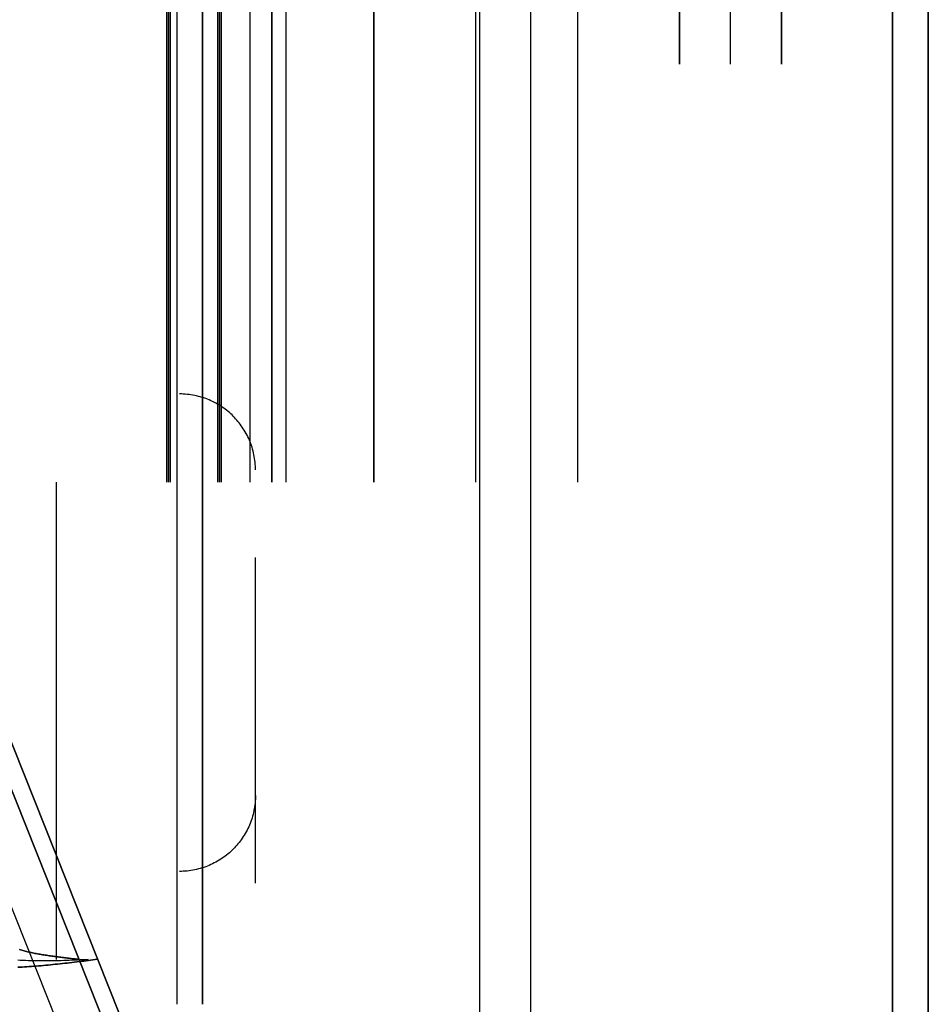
# Model space of a CAD drawing. Header units: millimetres. Extents: x -1030 to 192, y -442 to 180.
# Tile 119 of 256: x -941 to -918, y 16 to 41. Entities that reach past the tile are written whole.
import ezdxf

# ---------------------------------------------------------------- set-up
doc = ezdxf.new("R2010")
doc.units = ezdxf.units.MM
doc.header["$MEASUREMENT"] = 0
doc.layers.add('OVIDIO 120x60x72h', color=7, linetype='Continuous')

msp = doc.modelspace()

# ---------------------------------------------------------------- linework, layer by layer
at = {"layer": 'OVIDIO 120x60x72h', "extrusion": (-0.045678, 0.114881, 0.992329)}
for points in [[(868.351, -381.049), (868.351, -272.133)], [(867.207, -271.481), (867.207, -378.336)], [(867.207, -378.336), (867.207, -271.481)], [(866.75, -271.481), (866.75, -378.336)], [(866.75, -378.336), (866.75, -271.481)]]:
    msp.add_lwpolyline(points, dxfattribs=at)
at = {"layer": 'OVIDIO 120x60x72h', "extrusion": (1, 0, 0)}
for points in [[(15.573, 717.814), (78.822, 717.814)], [(78.822, 717.814), (15.573, 717.814)], [(67.328, 754.169), (-131.005, 754.169)], [(-131.005, 754.169), (67.328, 754.169)], [(16.756, 716.607), (29.322, 716.607)], [(29.322, 719.29), (16.756, 719.29)]]:
    msp.add_lwpolyline(points, dxfattribs=at)
at = {"layer": 'OVIDIO 120x60x72h'}
for points in [[(-937.322, 78.822), (-937.322, 15.573)], [(-936.652, 78.822), (-936.652, 15.573)], [(-936.652, 15.573), (-936.652, 78.822)], [(-929.352, 77.894), (-929.352, -131.005)], [(-928.01, 77.894), (-928.01, -131.005)], [(-918.474, 67.328), (-918.474, -131.005)], [(-918.474, -131.005), (-918.474, 67.328)], [(-917.535, 65.924), (-917.535, -131.005)], [(-917.535, -131.005), (-917.535, 65.924)], [(-917.535, -131.005), (-917.535, 65.924)], [(-917.535, 65.924), (-917.535, -131.005)], [(-937.591, 29.322), (-937.591, 64.323)], [(-937.546, 29.322), (-937.546, 64.323)], [(-937.501, 64.323), (-937.501, 29.322)], [(-937.501, 29.322), (-937.501, 64.323)], [(-936.249, 64.323), (-936.249, 29.322)], [(-936.204, 29.322), (-936.204, 64.323)], [(-936.16, 29.322), (-936.16, 64.323)], [(-936.16, 64.323), (-936.16, 29.322)], [(-935.396, 29.322), (-935.396, 64.323)], [(-934.818, 29.322), (-934.818, 64.323)], [(-934.818, 64.323), (-934.818, 29.322)], [(-934.447, 29.322), (-934.447, 64.323)], [(-932.135, 64.323), (-932.135, 29.322)], [(-932.135, 29.322), (-932.135, 64.323)], [(-924.085, 53.323), (-924.085, 40.322)], [(-924.085, 40.322), (-924.085, 53.323)], [(-922.743, 40.322), (-922.743, 53.323)], [(-921.402, 40.322), (-921.402, 53.323)], [(-921.402, 53.323), (-921.402, 40.322)], [(-929.451, 29.322), (-929.451, 43.533)], [(-926.768, 29.322), (-926.768, 43.533)], [(-940.498, 29.322), (-940.498, 16.756)]]:
    msp.add_lwpolyline(points, dxfattribs=at)
at = {"layer": 'OVIDIO 120x60x72h', "extrusion": (1, -2.56846e-05, -8.30777e-08)}
for points in [[(62.302, 716.388), (31.302, 716.288)], [(31.302, 716.288), (62.302, 716.388)], [(31.305, 715.579), (62.304, 715.679)], [(31.307, 714.87), (62.307, 714.97)], [(62.307, 714.97), (31.307, 714.87)], [(18.732, 716.49), (27.301, 716.517)], [(27.301, 716.517), (18.732, 716.49)], [(27.296, 718.104), (18.726, 718.076)], [(18.726, 718.076), (27.296, 718.104)]]:
    msp.add_lwpolyline(points, dxfattribs=at)
at = {"layer": 'OVIDIO 120x60x72h', "extrusion": (0.894427, 0, -0.447214)}
for points in [[(40.322, 248.049), (40.078, 248.047), (39.832, 248.038), (39.584, 248.025), (39.334, 248.005), (39.082, 247.979), (38.83, 247.948), (38.576, 247.91), (38.321, 247.866), (38.065, 247.815), (37.809, 247.758), (37.552, 247.695), (37.296, 247.625), (37.039, 247.548), (36.783, 247.464), (36.528, 247.374), (36.273, 247.277), (36.02, 247.173), (35.768, 247.062), (35.518, 246.945), (35.27, 246.821), (35.024, 246.689), (34.781, 246.552), (34.54, 246.407), (34.303, 246.256), (34.069, 246.099), (33.838, 245.935), (33.612, 245.765), (33.389, 245.589), (33.171, 245.407), (32.957, 245.22), (32.748, 245.026), (32.544, 244.828), (32.345, 244.624), (32.152, 244.415), (31.964, 244.201), (31.782, 243.983), (31.606, 243.76), (31.436, 243.533), (31.273, 243.303), (31.115, 243.069), (30.964, 242.831), (30.82, 242.591), (30.682, 242.347), (30.551, 242.102), (30.427, 241.854), (30.309, 241.603), (30.199, 241.352), (30.095, 241.098), (29.998, 240.844), (29.907, 240.589), (29.824, 240.333), (29.747, 240.076), (29.677, 239.82), (29.613, 239.563), (29.556, 239.307), (29.506, 239.051), (29.462, 238.796), (29.424, 238.542), (29.392, 238.289), (29.367, 238.038), (29.347, 237.788), (29.333, 237.54), (29.325, 237.294), (29.322, 237.049)], [(29.322, 237.049), (29.325, 237.294), (29.333, 237.54), (29.347, 237.788), (29.367, 238.038), (29.392, 238.289), (29.424, 238.542), (29.462, 238.796), (29.506, 239.051), (29.556, 239.307), (29.613, 239.563), (29.677, 239.82), (29.747, 240.076), (29.824, 240.333), (29.907, 240.589), (29.998, 240.844), (30.095, 241.098), (30.199, 241.352), (30.309, 241.603), (30.427, 241.854), (30.551, 242.102), (30.682, 242.347), (30.82, 242.591), (30.964, 242.831), (31.115, 243.069), (31.273, 243.303), (31.436, 243.533), (31.606, 243.76), (31.782, 243.983), (31.964, 244.201), (32.152, 244.415), (32.345, 244.624), (32.544, 244.828), (32.748, 245.026), (32.957, 245.22), (33.171, 245.407), (33.389, 245.589), (33.612, 245.765), (33.838, 245.935), (34.069, 246.099), (34.303, 246.256), (34.54, 246.407), (34.781, 246.552), (35.024, 246.689), (35.27, 246.821), (35.518, 246.945), (35.768, 247.062), (36.02, 247.173), (36.273, 247.277), (36.528, 247.374), (36.783, 247.464), (37.039, 247.548), (37.296, 247.625), (37.552, 247.695), (37.809, 247.758), (38.065, 247.815), (38.321, 247.866), (38.576, 247.91), (38.83, 247.948), (39.082, 247.979), (39.334, 248.005), (39.584, 248.025), (39.832, 248.038), (40.078, 248.047), (40.322, 248.049)], [(40.322, 248.049), (40.058, 248.046), (39.792, 248.037), (39.526, 248.021), (39.259, 247.998), (38.992, 247.969), (38.725, 247.933), (38.458, 247.89), (38.192, 247.841), (37.926, 247.785), (37.661, 247.723), (37.398, 247.654), (37.136, 247.578), (36.875, 247.495), (36.617, 247.406), (36.36, 247.311), (36.107, 247.209), (35.855, 247.102), (35.607, 246.987), (35.362, 246.867), (35.12, 246.741), (34.881, 246.609), (34.647, 246.472), (34.416, 246.329), (34.189, 246.181), (33.967, 246.028), (33.749, 245.87), (33.536, 245.707), (33.328, 245.539), (33.124, 245.367), (32.926, 245.191), (32.732, 245.011), (32.544, 244.828), (32.36, 244.639), (32.181, 244.446), (32.005, 244.248), (31.833, 244.044), (31.665, 243.836), (31.502, 243.622), (31.344, 243.405), (31.191, 243.182), (31.043, 242.956), (30.9, 242.725), (30.762, 242.49), (30.63, 242.252), (30.504, 242.01), (30.384, 241.765), (30.27, 241.516), (30.162, 241.265), (30.061, 241.011), (29.965, 240.755), (29.876, 240.496), (29.794, 240.236), (29.718, 239.974), (29.649, 239.71), (29.586, 239.446), (29.531, 239.18), (29.481, 238.913), (29.439, 238.646), (29.403, 238.379), (29.374, 238.112), (29.351, 237.846), (29.335, 237.579), (29.326, 237.314), (29.322, 237.049)], [(29.322, 237.049), (29.325, 237.294), (29.333, 237.54), (29.347, 237.788), (29.367, 238.038), (29.392, 238.289), (29.424, 238.542), (29.462, 238.796), (29.506, 239.051), (29.556, 239.307), (29.613, 239.563), (29.677, 239.82), (29.747, 240.076), (29.824, 240.333), (29.907, 240.589), (29.998, 240.844), (30.095, 241.098), (30.199, 241.352), (30.309, 241.603), (30.427, 241.854), (30.551, 242.102), (30.682, 242.347), (30.82, 242.591), (30.964, 242.831), (31.115, 243.069), (31.273, 243.303), (31.436, 243.533), (31.606, 243.76), (31.782, 243.983), (31.964, 244.201), (32.152, 244.415), (32.345, 244.624), (32.544, 244.828), (32.748, 245.026), (32.957, 245.22), (33.171, 245.407), (33.389, 245.589), (33.612, 245.765), (33.838, 245.935), (34.069, 246.099), (34.303, 246.256), (34.54, 246.407), (34.781, 246.552), (35.024, 246.689), (35.27, 246.821), (35.518, 246.945), (35.768, 247.062), (36.02, 247.173), (36.273, 247.277), (36.528, 247.374), (36.783, 247.464), (37.039, 247.548), (37.296, 247.625), (37.552, 247.695), (37.809, 247.758), (38.065, 247.815), (38.321, 247.866), (38.576, 247.91), (38.83, 247.948), (39.082, 247.979), (39.334, 248.005), (39.584, 248.025), (39.832, 248.038), (40.078, 248.047), (40.322, 248.049)], [(40.322, 248.049), (40.078, 248.047), (39.832, 248.038), (39.584, 248.025), (39.334, 248.005), (39.082, 247.979), (38.83, 247.948), (38.576, 247.91), (38.321, 247.866), (38.065, 247.815), (37.809, 247.758), (37.552, 247.695), (37.296, 247.625), (37.039, 247.548), (36.783, 247.464), (36.528, 247.374), (36.273, 247.277), (36.02, 247.173), (35.768, 247.062), (35.518, 246.945), (35.27, 246.821), (35.024, 246.689), (34.781, 246.552), (34.54, 246.407), (34.303, 246.256), (34.069, 246.099), (33.838, 245.935), (33.612, 245.765), (33.389, 245.589), (33.171, 245.407), (32.957, 245.22), (32.748, 245.026), (32.544, 244.828), (32.345, 244.624), (32.152, 244.415), (31.964, 244.201), (31.782, 243.983), (31.606, 243.76), (31.436, 243.533), (31.273, 243.303), (31.115, 243.069), (30.964, 242.831), (30.82, 242.591), (30.682, 242.347), (30.551, 242.102), (30.427, 241.854), (30.309, 241.603), (30.199, 241.352), (30.095, 241.098), (29.998, 240.844), (29.907, 240.589), (29.824, 240.333), (29.747, 240.076), (29.677, 239.82), (29.613, 239.563), (29.556, 239.307), (29.506, 239.051), (29.462, 238.796), (29.424, 238.542), (29.392, 238.289), (29.367, 238.038), (29.347, 237.788), (29.333, 237.54), (29.325, 237.294), (29.322, 237.049)]]:
    msp.add_lwpolyline(points, dxfattribs=at)
at = {"layer": 'OVIDIO 120x60x72h', "extrusion": (1.65145e-06, 1, -8.25725e-07)}
for points in [[(924.085, 739.37), (921.402, 738.028)], [(921.402, 738.028), (924.085, 739.37)]]:
    msp.add_lwpolyline(points, dxfattribs=at)
at = {"layer": 'OVIDIO 120x60x72h', "extrusion": (0, 1, 0)}
for points in [[(922.842, 735.147), (925.526, 736.488)], [(939.827, 719.29), (941.168, 716.607)], [(941.168, 716.607), (937.591, 714.818)], [(941.168, 716.607), (939.827, 719.29)], [(940.498, 717.949), (936.83, 716.115)], [(936.249, 717.501), (939.827, 719.29)], [(939.335, 715.69), (937.993, 718.373)], [(937.591, 714.818), (937.501, 714.773)], [(937.501, 714.773), (937.591, 714.818)], [(937.501, 714.773), (936.16, 717.457)], [(932.135, 716.562), (932.175, 716.483), (932.218, 716.404), (932.263, 716.326), (932.31, 716.248), (932.359, 716.17), (932.41, 716.093), (932.464, 716.017), (932.52, 715.941), (932.578, 715.866), (932.638, 715.792), (932.7, 715.719), (932.765, 715.647), (932.832, 715.576), (932.9, 715.506), (932.971, 715.438), (933.044, 715.371), (933.119, 715.305), (933.196, 715.241), (933.275, 715.179), (933.356, 715.119), (933.439, 715.06), (933.523, 715.003), (933.609, 714.949), (933.697, 714.896), (933.786, 714.845), (933.877, 714.797), (933.969, 714.751), (934.062, 714.707), (934.157, 714.666), (934.253, 714.627), (934.35, 714.59), (934.447, 714.556), (934.546, 714.525), (934.645, 714.496), (934.746, 714.47), (934.846, 714.446), (934.947, 714.425), (935.049, 714.406), (935.15, 714.391), (935.252, 714.378), (935.354, 714.367), (935.455, 714.359), (935.557, 714.354), (935.658, 714.351), (935.759, 714.351), (935.86, 714.354), (935.959, 714.359), (936.059, 714.366), (936.157, 714.376), (936.255, 714.388), (936.352, 714.402), (936.448, 714.419), (936.543, 714.438), (936.636, 714.459), (936.729, 714.482), (936.82, 714.508), (936.91, 714.535), (936.999, 714.564), (937.087, 714.594), (937.172, 714.627), (937.257, 714.661), (937.34, 714.697), (937.421, 714.734), (937.501, 714.773)], [(936.16, 717.457), (937.501, 714.773)], [(937.501, 714.773), (937.421, 714.734), (937.34, 714.697), (937.257, 714.661), (937.172, 714.627), (937.087, 714.594), (936.999, 714.564), (936.91, 714.535), (936.82, 714.508), (936.729, 714.482), (936.636, 714.459), (936.543, 714.438), (936.448, 714.419), (936.352, 714.402), (936.255, 714.388), (936.157, 714.376), (936.059, 714.366), (935.959, 714.359), (935.86, 714.354), (935.759, 714.351), (935.658, 714.351), (935.557, 714.354), (935.455, 714.359), (935.354, 714.367), (935.252, 714.378), (935.15, 714.391), (935.049, 714.406), (934.947, 714.425), (934.846, 714.446), (934.746, 714.47), (934.645, 714.496), (934.546, 714.525), (934.447, 714.556), (934.35, 714.59), (934.253, 714.627), (934.157, 714.666), (934.062, 714.707), (933.969, 714.751), (933.877, 714.797), (933.786, 714.845), (933.697, 714.896), (933.609, 714.949), (933.523, 715.003), (933.439, 715.06), (933.356, 715.119), (933.275, 715.179), (933.196, 715.241), (933.119, 715.305), (933.044, 715.371), (932.971, 715.438), (932.9, 715.506), (932.832, 715.576), (932.765, 715.647), (932.7, 715.719), (932.638, 715.792), (932.578, 715.866), (932.52, 715.941), (932.464, 716.017), (932.41, 716.093), (932.359, 716.17), (932.31, 716.248), (932.263, 716.326), (932.218, 716.404), (932.175, 716.483), (932.135, 716.562)], [(936.607, 716.562), (933.508, 715.013)], [(936.16, 717.457), (936.249, 717.501)], [(936.249, 717.501), (936.16, 717.457)], [(934.818, 717.904), (934.828, 717.884), (934.839, 717.864), (934.85, 717.845), (934.862, 717.825), (934.874, 717.806), (934.887, 717.787), (934.9, 717.767), (934.914, 717.749), (934.929, 717.73), (934.944, 717.711), (934.959, 717.693), (934.976, 717.675), (934.992, 717.657), (935.009, 717.64), (935.027, 717.623), (935.045, 717.606), (935.064, 717.59), (935.083, 717.574), (935.103, 717.558), (935.123, 717.543), (935.144, 717.528), (935.165, 717.514), (935.187, 717.5), (935.208, 717.487), (935.231, 717.475), (935.253, 717.463), (935.276, 717.451), (935.3, 717.44), (935.324, 717.43), (935.347, 717.42), (935.372, 717.411), (935.396, 717.402), (935.421, 717.394), (935.446, 717.387), (935.471, 717.381), (935.496, 717.375), (935.521, 717.369), (935.546, 717.365), (935.572, 717.361), (935.597, 717.358), (935.623, 717.355), (935.648, 717.353), (935.673, 717.352), (935.699, 717.351), (935.724, 717.351), (935.749, 717.352), (935.774, 717.353), (935.799, 717.355), (935.824, 717.357), (935.848, 717.36), (935.872, 717.364), (935.896, 717.368), (935.92, 717.373), (935.943, 717.378), (935.967, 717.384), (935.989, 717.39), (936.012, 717.397), (936.034, 717.404), (936.056, 717.412), (936.077, 717.42), (936.099, 717.429), (936.119, 717.438), (936.14, 717.447), (936.16, 717.457)], [(936.16, 717.457), (936.14, 717.447), (936.119, 717.438), (936.099, 717.429), (936.077, 717.42), (936.056, 717.412), (936.034, 717.404), (936.012, 717.397), (935.989, 717.39), (935.967, 717.384), (935.943, 717.378), (935.92, 717.373), (935.896, 717.368), (935.872, 717.364), (935.848, 717.36), (935.824, 717.357), (935.799, 717.355), (935.774, 717.353), (935.749, 717.352), (935.724, 717.351), (935.699, 717.351), (935.673, 717.352), (935.648, 717.353), (935.623, 717.355), (935.597, 717.358), (935.572, 717.361), (935.546, 717.365), (935.521, 717.369), (935.496, 717.375), (935.471, 717.381), (935.446, 717.387), (935.421, 717.394), (935.396, 717.402), (935.372, 717.411), (935.347, 717.42), (935.324, 717.43), (935.3, 717.44), (935.276, 717.451), (935.253, 717.463), (935.231, 717.475), (935.208, 717.487), (935.187, 717.5), (935.165, 717.514), (935.144, 717.528), (935.123, 717.543), (935.103, 717.558), (935.083, 717.574), (935.064, 717.59), (935.045, 717.606), (935.027, 717.623), (935.009, 717.64), (934.992, 717.657), (934.976, 717.675), (934.959, 717.693), (934.944, 717.711), (934.929, 717.73), (934.914, 717.749), (934.9, 717.767), (934.887, 717.787), (934.874, 717.806), (934.862, 717.825), (934.85, 717.845), (934.839, 717.864), (934.828, 717.884), (934.818, 717.904)], [(935.473, 714.358), (933.923, 717.457)], [(932.135, 716.562), (934.818, 717.904)], [(929.004, 729.531), (934.818, 717.904)], [(934.818, 717.904), (932.135, 716.562)], [(934.818, 717.904), (929.004, 729.531)], [(933.476, 717.233), (927.663, 728.861)], [(932.135, 716.562), (926.321, 728.19)], [(926.321, 728.19), (932.135, 716.562)], [(929.228, 722.376), (931.911, 723.718)], [(929.004, 729.531), (926.321, 728.19)], [(926.321, 728.19), (929.004, 729.531)], [(939.827, 719.29), (941.168, 716.607)], [(939.827, 719.29), (941.168, 716.607)]]:
    msp.add_lwpolyline(points, dxfattribs=at)
at = {"layer": 'OVIDIO 120x60x72h', "extrusion": (-0.000995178, 0.999995, 0.002882)}
for points in [[(940.53, 716.192), (940.04, 714.774)], [(940.04, 714.774), (940.53, 716.192)], [(939.977, 716.383), (939.488, 714.965)], [(938.152, 715.426), (938.641, 716.844)], [(938.641, 716.844), (938.152, 715.426)], [(937.448, 715.669), (937.938, 717.087)], [(939.887, 716.414), (939.397, 714.996)], [(939.397, 714.996), (939.887, 716.414)], [(938.077, 715.452), (938.567, 716.87)]]:
    msp.add_lwpolyline(points, dxfattribs=at)
at = {"layer": 'OVIDIO 120x60x72h', "extrusion": (-0.326394, -0.003049, 0.945229)}
for points in [[(-40.111, -654.928), (-40.066, -654.928), (-40.022, -654.927), (-39.977, -654.925), (-39.931, -654.922), (-39.885, -654.918), (-39.839, -654.912), (-39.793, -654.906), (-39.747, -654.898), (-39.7, -654.89), (-39.653, -654.88), (-39.607, -654.869), (-39.56, -654.856), (-39.513, -654.843), (-39.466, -654.828), (-39.42, -654.812), (-39.373, -654.795), (-39.327, -654.777), (-39.281, -654.757), (-39.235, -654.736), (-39.19, -654.714), (-39.145, -654.69), (-39.101, -654.666), (-39.057, -654.64), (-39.013, -654.613), (-38.97, -654.585), (-38.928, -654.555), (-38.887, -654.525), (-38.846, -654.493), (-38.806, -654.461), (-38.767, -654.427), (-38.728, -654.392), (-38.691, -654.356), (-38.654, -654.32), (-38.619, -654.282), (-38.584, -654.243), (-38.551, -654.204), (-38.518, -654.164), (-38.487, -654.123), (-38.457, -654.081), (-38.428, -654.039), (-38.4, -653.996), (-38.373, -653.953), (-38.348, -653.909), (-38.324, -653.864), (-38.301, -653.819), (-38.279, -653.774), (-38.258, -653.729), (-38.239, -653.683), (-38.221, -653.637), (-38.204, -653.59), (-38.188, -653.544), (-38.174, -653.498), (-38.161, -653.451), (-38.149, -653.404), (-38.138, -653.358), (-38.128, -653.312), (-38.12, -653.265), (-38.112, -653.219), (-38.106, -653.173), (-38.101, -653.128), (-38.097, -653.082), (-38.094, -653.037), (-38.092, -652.992), (-38.091, -652.948)], [(-38.091, -652.948), (-38.092, -652.992), (-38.094, -653.037), (-38.097, -653.082), (-38.101, -653.128), (-38.106, -653.173), (-38.112, -653.219), (-38.12, -653.265), (-38.128, -653.312), (-38.138, -653.358), (-38.149, -653.404), (-38.161, -653.451), (-38.174, -653.498), (-38.188, -653.544), (-38.204, -653.59), (-38.221, -653.637), (-38.239, -653.683), (-38.258, -653.729), (-38.279, -653.774), (-38.301, -653.819), (-38.324, -653.864), (-38.348, -653.909), (-38.373, -653.953), (-38.4, -653.996), (-38.428, -654.039), (-38.457, -654.081), (-38.487, -654.123), (-38.518, -654.164), (-38.551, -654.204), (-38.584, -654.243), (-38.619, -654.282), (-38.654, -654.32), (-38.691, -654.356), (-38.728, -654.392), (-38.767, -654.427), (-38.806, -654.461), (-38.846, -654.493), (-38.887, -654.525), (-38.928, -654.555), (-38.97, -654.585), (-39.013, -654.613), (-39.057, -654.64), (-39.101, -654.666), (-39.145, -654.69), (-39.19, -654.714), (-39.235, -654.736), (-39.281, -654.757), (-39.327, -654.777), (-39.373, -654.795), (-39.42, -654.812), (-39.466, -654.828), (-39.513, -654.843), (-39.56, -654.856), (-39.607, -654.869), (-39.653, -654.88), (-39.7, -654.89), (-39.747, -654.898), (-39.793, -654.906), (-39.839, -654.912), (-39.885, -654.918), (-39.931, -654.922), (-39.977, -654.925), (-40.022, -654.927), (-40.066, -654.928), (-40.111, -654.928)], [(-40.111, -654.928), (-40.061, -654.928), (-40.011, -654.927), (-39.96, -654.924), (-39.91, -654.92), (-39.86, -654.915), (-39.81, -654.908), (-39.76, -654.901), (-39.711, -654.892), (-39.661, -654.881), (-39.612, -654.87), (-39.564, -654.857), (-39.515, -654.844), (-39.468, -654.829), (-39.42, -654.812), (-39.373, -654.795), (-39.327, -654.777), (-39.282, -654.757), (-39.237, -654.736), (-39.192, -654.715), (-39.149, -654.692), (-39.106, -654.669), (-39.064, -654.644), (-39.023, -654.619), (-38.982, -654.593), (-38.943, -654.566), (-38.904, -654.538), (-38.866, -654.509), (-38.829, -654.48), (-38.793, -654.45), (-38.758, -654.419), (-38.724, -654.388), (-38.691, -654.356), (-38.659, -654.324), (-38.627, -654.29), (-38.595, -654.256), (-38.565, -654.221), (-38.535, -654.184), (-38.505, -654.147), (-38.477, -654.109), (-38.449, -654.07), (-38.422, -654.03), (-38.396, -653.989), (-38.37, -653.948), (-38.346, -653.905), (-38.322, -653.862), (-38.3, -653.818), (-38.279, -653.774), (-38.258, -653.728), (-38.239, -653.683), (-38.221, -653.636), (-38.203, -653.589), (-38.187, -653.542), (-38.173, -653.494), (-38.159, -653.445), (-38.147, -653.396), (-38.135, -653.347), (-38.126, -653.298), (-38.117, -653.248), (-38.109, -653.198), (-38.103, -653.148), (-38.098, -653.098), (-38.095, -653.048), (-38.092, -652.998), (-38.091, -652.948)], [(-38.091, -652.948), (-38.092, -652.992), (-38.094, -653.037), (-38.097, -653.082), (-38.101, -653.128), (-38.106, -653.173), (-38.112, -653.219), (-38.12, -653.265), (-38.128, -653.312), (-38.138, -653.358), (-38.149, -653.404), (-38.161, -653.451), (-38.174, -653.498), (-38.188, -653.544), (-38.204, -653.59), (-38.221, -653.637), (-38.239, -653.683), (-38.258, -653.729), (-38.279, -653.774), (-38.301, -653.819), (-38.324, -653.864), (-38.348, -653.909), (-38.373, -653.953), (-38.4, -653.996), (-38.428, -654.039), (-38.457, -654.081), (-38.487, -654.123), (-38.518, -654.164), (-38.551, -654.204), (-38.584, -654.243), (-38.619, -654.282), (-38.654, -654.32), (-38.691, -654.356), (-38.728, -654.392), (-38.767, -654.427), (-38.806, -654.461), (-38.846, -654.493), (-38.887, -654.525), (-38.928, -654.555), (-38.97, -654.585), (-39.013, -654.613), (-39.057, -654.64), (-39.101, -654.666), (-39.145, -654.69), (-39.19, -654.714), (-39.235, -654.736), (-39.281, -654.757), (-39.327, -654.777), (-39.373, -654.795), (-39.42, -654.812), (-39.466, -654.828), (-39.513, -654.843), (-39.56, -654.856), (-39.607, -654.869), (-39.653, -654.88), (-39.7, -654.89), (-39.747, -654.898), (-39.793, -654.906), (-39.839, -654.912), (-39.885, -654.918), (-39.931, -654.922), (-39.977, -654.925), (-40.022, -654.927), (-40.066, -654.928), (-40.111, -654.928)], [(-40.111, -654.928), (-40.066, -654.928), (-40.022, -654.927), (-39.977, -654.925), (-39.931, -654.922), (-39.885, -654.918), (-39.839, -654.912), (-39.793, -654.906), (-39.747, -654.898), (-39.7, -654.89), (-39.653, -654.88), (-39.607, -654.869), (-39.56, -654.856), (-39.513, -654.843), (-39.466, -654.828), (-39.42, -654.812), (-39.373, -654.795), (-39.327, -654.777), (-39.281, -654.757), (-39.235, -654.736), (-39.19, -654.714), (-39.145, -654.69), (-39.101, -654.666), (-39.057, -654.64), (-39.013, -654.613), (-38.97, -654.585), (-38.928, -654.555), (-38.887, -654.525), (-38.846, -654.493), (-38.806, -654.461), (-38.767, -654.427), (-38.728, -654.392), (-38.691, -654.356), (-38.654, -654.32), (-38.619, -654.282), (-38.584, -654.243), (-38.551, -654.204), (-38.518, -654.164), (-38.487, -654.123), (-38.457, -654.081), (-38.428, -654.039), (-38.4, -653.996), (-38.373, -653.953), (-38.348, -653.909), (-38.324, -653.864), (-38.301, -653.819), (-38.279, -653.774), (-38.258, -653.729), (-38.239, -653.683), (-38.221, -653.637), (-38.204, -653.59), (-38.188, -653.544), (-38.174, -653.498), (-38.161, -653.451), (-38.149, -653.404), (-38.138, -653.358), (-38.128, -653.312), (-38.12, -653.265), (-38.112, -653.219), (-38.106, -653.173), (-38.101, -653.128), (-38.097, -653.082), (-38.094, -653.037), (-38.092, -652.992), (-38.091, -652.948)], [(-36.061, -649.882), (-36.105, -649.882), (-36.15, -649.883), (-36.195, -649.885), (-36.24, -649.889), (-36.286, -649.893), (-36.332, -649.899), (-36.378, -649.905), (-36.425, -649.913), (-36.471, -649.923), (-36.518, -649.933), (-36.565, -649.945), (-36.612, -649.958), (-36.659, -649.972), (-36.705, -649.988), (-36.752, -650.005), (-36.798, -650.023), (-36.845, -650.043), (-36.89, -650.063), (-36.936, -650.086), (-36.982, -650.109), (-37.026, -650.134), (-37.071, -650.16), (-37.115, -650.187), (-37.158, -650.216), (-37.201, -650.246), (-37.244, -650.277), (-37.285, -650.309), (-37.326, -650.342), (-37.366, -650.377), (-37.405, -650.413), (-37.443, -650.45), (-37.481, -650.487), (-37.517, -650.526), (-37.553, -650.566), (-37.588, -650.607), (-37.621, -650.649), (-37.653, -650.691), (-37.685, -650.734), (-37.715, -650.778), (-37.744, -650.823), (-37.772, -650.869), (-37.799, -650.915), (-37.824, -650.961), (-37.848, -651.008), (-37.872, -651.056), (-37.893, -651.104), (-37.914, -651.152), (-37.933, -651.2), (-37.952, -651.249), (-37.968, -651.298), (-37.984, -651.347), (-37.999, -651.396), (-38.012, -651.446), (-38.024, -651.495), (-38.035, -651.544), (-38.044, -651.593), (-38.053, -651.642), (-38.06, -651.691), (-38.066, -651.739), (-38.072, -651.788), (-38.076, -651.836), (-38.079, -651.883), (-38.081, -651.931), (-38.082, -651.978)], [(-38.082, -651.978), (-38.081, -651.931), (-38.079, -651.883), (-38.076, -651.836), (-38.072, -651.788), (-38.066, -651.739), (-38.06, -651.691), (-38.053, -651.642), (-38.044, -651.593), (-38.035, -651.544), (-38.024, -651.495), (-38.012, -651.446), (-37.999, -651.396), (-37.984, -651.347), (-37.968, -651.298), (-37.952, -651.249), (-37.933, -651.2), (-37.914, -651.152), (-37.893, -651.104), (-37.872, -651.056), (-37.848, -651.008), (-37.824, -650.961), (-37.799, -650.915), (-37.772, -650.869), (-37.744, -650.823), (-37.715, -650.778), (-37.685, -650.734), (-37.653, -650.691), (-37.621, -650.649), (-37.588, -650.607), (-37.553, -650.566), (-37.517, -650.526), (-37.481, -650.487), (-37.443, -650.45), (-37.405, -650.413), (-37.366, -650.377), (-37.326, -650.342), (-37.285, -650.309), (-37.244, -650.277), (-37.201, -650.246), (-37.158, -650.216), (-37.115, -650.187), (-37.071, -650.16), (-37.026, -650.134), (-36.982, -650.109), (-36.936, -650.086), (-36.89, -650.063), (-36.845, -650.043), (-36.798, -650.023), (-36.752, -650.005), (-36.705, -649.988), (-36.659, -649.972), (-36.612, -649.958), (-36.565, -649.945), (-36.518, -649.933), (-36.471, -649.923), (-36.425, -649.913), (-36.378, -649.905), (-36.332, -649.899), (-36.286, -649.893), (-36.24, -649.889), (-36.195, -649.885), (-36.15, -649.883), (-36.105, -649.882), (-36.061, -649.882)], [(-38.076, -651.46), (-38.075, -651.413), (-38.073, -651.365), (-38.07, -651.318), (-38.066, -651.27), (-38.061, -651.221), (-38.055, -651.173), (-38.048, -651.124), (-38.039, -651.075), (-38.03, -651.026), (-38.019, -650.977), (-38.007, -650.928), (-37.993, -650.878), (-37.979, -650.829), (-37.963, -650.78), (-37.946, -650.731), (-37.928, -650.682), (-37.909, -650.634), (-37.888, -650.586), (-37.866, -650.538), (-37.843, -650.49), (-37.819, -650.443), (-37.794, -650.397), (-37.767, -650.351), (-37.739, -650.305), (-37.71, -650.26), (-37.68, -650.216), (-37.648, -650.173), (-37.616, -650.131), (-37.582, -650.089), (-37.548, -650.048), (-37.512, -650.008), (-37.476, -649.97), (-37.438, -649.932), (-37.4, -649.895), (-37.361, -649.859), (-37.321, -649.825), (-37.28, -649.791), (-37.238, -649.759), (-37.196, -649.728), (-37.153, -649.698), (-37.11, -649.669), (-37.066, -649.642), (-37.021, -649.616), (-36.976, -649.591), (-36.931, -649.568), (-36.885, -649.545), (-36.839, -649.525), (-36.793, -649.505), (-36.747, -649.487), (-36.7, -649.47), (-36.653, -649.454), (-36.607, -649.44), (-36.56, -649.427), (-36.513, -649.415), (-36.466, -649.405), (-36.42, -649.396), (-36.373, -649.388), (-36.327, -649.381), (-36.281, -649.375), (-36.235, -649.371), (-36.19, -649.367), (-36.145, -649.365), (-36.1, -649.364), (-36.056, -649.364)], [(-36.056, -649.364), (-36.1, -649.364), (-36.145, -649.365), (-36.19, -649.367), (-36.235, -649.371), (-36.281, -649.375), (-36.327, -649.381), (-36.373, -649.388), (-36.42, -649.396), (-36.466, -649.405), (-36.513, -649.415), (-36.56, -649.427), (-36.607, -649.44), (-36.653, -649.454), (-36.7, -649.47), (-36.747, -649.487), (-36.793, -649.505), (-36.839, -649.525), (-36.885, -649.545), (-36.931, -649.568), (-36.976, -649.591), (-37.021, -649.616), (-37.066, -649.642), (-37.11, -649.669), (-37.153, -649.698), (-37.196, -649.728), (-37.238, -649.759), (-37.28, -649.791), (-37.321, -649.825), (-37.361, -649.859), (-37.4, -649.895), (-37.438, -649.932), (-37.476, -649.97), (-37.512, -650.008), (-37.548, -650.048), (-37.582, -650.089), (-37.616, -650.131), (-37.648, -650.173), (-37.68, -650.216), (-37.71, -650.26), (-37.739, -650.305), (-37.767, -650.351), (-37.794, -650.397), (-37.819, -650.443), (-37.843, -650.49), (-37.866, -650.538), (-37.888, -650.586), (-37.909, -650.634), (-37.928, -650.682), (-37.946, -650.731), (-37.963, -650.78), (-37.979, -650.829), (-37.993, -650.878), (-38.007, -650.928), (-38.019, -650.977), (-38.03, -651.026), (-38.039, -651.075), (-38.048, -651.124), (-38.055, -651.173), (-38.061, -651.221), (-38.066, -651.27), (-38.07, -651.318), (-38.073, -651.365), (-38.075, -651.413), (-38.076, -651.46)], [(-25.512, -652.102), (-25.512, -652.055), (-25.513, -652.008), (-25.515, -651.96), (-25.518, -651.912), (-25.523, -651.864), (-25.528, -651.815), (-25.534, -651.766), (-25.542, -651.717), (-25.55, -651.668), (-25.56, -651.618), (-25.571, -651.569), (-25.584, -651.519), (-25.597, -651.47), (-25.612, -651.42), (-25.628, -651.371), (-25.645, -651.322), (-25.663, -651.273), (-25.683, -651.225), (-25.704, -651.176), (-25.726, -651.128), (-25.749, -651.081), (-25.774, -651.034), (-25.8, -650.987), (-25.827, -650.941), (-25.855, -650.896), (-25.884, -650.851), (-25.915, -650.807), (-25.946, -650.764), (-25.979, -650.722), (-26.013, -650.68), (-26.047, -650.64), (-26.083, -650.6), (-26.12, -650.562), (-26.157, -650.524), (-26.196, -650.488), (-26.235, -650.452), (-26.275, -650.418), (-26.316, -650.385), (-26.358, -650.353), (-26.4, -650.322), (-26.443, -650.293), (-26.486, -650.265), (-26.53, -650.238), (-26.575, -650.212), (-26.62, -650.188), (-26.665, -650.165), (-26.711, -650.143), (-26.756, -650.123), (-26.802, -650.103), (-26.849, -650.086), (-26.895, -650.069), (-26.942, -650.054), (-26.988, -650.04), (-27.035, -650.027), (-27.081, -650.016), (-27.128, -650.006), (-27.174, -649.997), (-27.22, -649.989), (-27.266, -649.982), (-27.311, -649.977), (-27.357, -649.973), (-27.402, -649.97), (-27.447, -649.968), (-27.491, -649.967)], [(-27.491, -649.967), (-27.447, -649.968), (-27.402, -649.97), (-27.357, -649.973), (-27.311, -649.977), (-27.266, -649.982), (-27.22, -649.989), (-27.174, -649.997), (-27.128, -650.006), (-27.081, -650.016), (-27.035, -650.027), (-26.988, -650.04), (-26.942, -650.054), (-26.895, -650.069), (-26.849, -650.086), (-26.802, -650.103), (-26.756, -650.123), (-26.711, -650.143), (-26.665, -650.165), (-26.62, -650.188), (-26.575, -650.212), (-26.53, -650.238), (-26.486, -650.265), (-26.443, -650.293), (-26.4, -650.322), (-26.358, -650.353), (-26.316, -650.385), (-26.275, -650.418), (-26.235, -650.452), (-26.196, -650.488), (-26.157, -650.524), (-26.12, -650.562), (-26.083, -650.6), (-26.047, -650.64), (-26.013, -650.68), (-25.979, -650.722), (-25.946, -650.764), (-25.915, -650.807), (-25.884, -650.851), (-25.855, -650.896), (-25.827, -650.941), (-25.8, -650.987), (-25.774, -651.034), (-25.749, -651.081), (-25.726, -651.128), (-25.704, -651.176), (-25.683, -651.225), (-25.663, -651.273), (-25.645, -651.322), (-25.628, -651.371), (-25.612, -651.42), (-25.597, -651.47), (-25.584, -651.519), (-25.571, -651.569), (-25.56, -651.618), (-25.55, -651.668), (-25.542, -651.717), (-25.534, -651.766), (-25.528, -651.815), (-25.523, -651.864), (-25.518, -651.912), (-25.515, -651.96), (-25.513, -652.008), (-25.512, -652.055), (-25.512, -652.102)], [(-27.486, -649.449), (-27.442, -649.45), (-27.397, -649.452), (-27.352, -649.455), (-27.306, -649.459), (-27.261, -649.464), (-27.215, -649.471), (-27.169, -649.479), (-27.122, -649.488), (-27.076, -649.498), (-27.029, -649.509), (-26.983, -649.522), (-26.936, -649.536), (-26.89, -649.551), (-26.844, -649.568), (-26.797, -649.585), (-26.751, -649.605), (-26.705, -649.625), (-26.66, -649.647), (-26.615, -649.67), (-26.57, -649.694), (-26.525, -649.72), (-26.481, -649.747), (-26.438, -649.775), (-26.395, -649.804), (-26.353, -649.835), (-26.311, -649.867), (-26.27, -649.9), (-26.23, -649.934), (-26.191, -649.97), (-26.152, -650.006), (-26.115, -650.044), (-26.078, -650.082), (-26.042, -650.122), (-26.007, -650.163), (-25.974, -650.204), (-25.941, -650.246), (-25.909, -650.289), (-25.879, -650.333), (-25.85, -650.378), (-25.822, -650.423), (-25.795, -650.469), (-25.769, -650.516), (-25.744, -650.563), (-25.721, -650.61), (-25.699, -650.658), (-25.678, -650.707), (-25.658, -650.755), (-25.64, -650.804), (-25.623, -650.853), (-25.607, -650.903), (-25.592, -650.952), (-25.578, -651.001), (-25.566, -651.051), (-25.555, -651.1), (-25.545, -651.15), (-25.537, -651.199), (-25.529, -651.248), (-25.523, -651.297), (-25.517, -651.346), (-25.513, -651.394), (-25.51, -651.442), (-25.508, -651.49), (-25.507, -651.537), (-25.507, -651.584)], [(-25.507, -651.584), (-25.507, -651.537), (-25.508, -651.49), (-25.51, -651.442), (-25.513, -651.394), (-25.517, -651.346), (-25.523, -651.297), (-25.529, -651.248), (-25.537, -651.199), (-25.545, -651.15), (-25.555, -651.1), (-25.566, -651.051), (-25.578, -651.001), (-25.592, -650.952), (-25.607, -650.903), (-25.623, -650.853), (-25.64, -650.804), (-25.658, -650.755), (-25.678, -650.707), (-25.699, -650.658), (-25.721, -650.61), (-25.744, -650.563), (-25.769, -650.516), (-25.795, -650.469), (-25.822, -650.423), (-25.85, -650.378), (-25.879, -650.333), (-25.909, -650.289), (-25.941, -650.246), (-25.974, -650.204), (-26.007, -650.163), (-26.042, -650.122), (-26.078, -650.082), (-26.115, -650.044), (-26.152, -650.006), (-26.191, -649.97), (-26.23, -649.934), (-26.27, -649.9), (-26.311, -649.867), (-26.353, -649.835), (-26.395, -649.804), (-26.438, -649.775), (-26.481, -649.747), (-26.525, -649.72), (-26.57, -649.694), (-26.615, -649.67), (-26.66, -649.647), (-26.705, -649.625), (-26.751, -649.605), (-26.797, -649.585), (-26.844, -649.568), (-26.89, -649.551), (-26.936, -649.536), (-26.983, -649.522), (-27.029, -649.509), (-27.076, -649.498), (-27.122, -649.488), (-27.169, -649.479), (-27.215, -649.471), (-27.261, -649.464), (-27.306, -649.459), (-27.352, -649.455), (-27.397, -649.452), (-27.442, -649.45), (-27.486, -649.449)]]:
    msp.add_lwpolyline(points, dxfattribs=at)
at = {"layer": 'OVIDIO 120x60x72h', "extrusion": (0.001021, 0.999999, 0.000352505)}
for points in [[(938.7, 716.924), (937.293, 717.41)], [(937.293, 717.41), (938.7, 716.924)], [(937.293, 716.617), (938.455, 716.215)], [(937.293, 715.823), (938.211, 715.506)], [(938.211, 715.506), (937.293, 715.823)], [(937.281, 717.374), (939.921, 716.462)], [(939.921, 716.462), (937.281, 717.374)], [(939.676, 715.753), (937.281, 716.58)], [(939.431, 715.044), (937.281, 715.787)], [(937.281, 715.787), (939.431, 715.044)]]:
    msp.add_lwpolyline(points, dxfattribs=at)
at = {"layer": 'OVIDIO 120x60x72h', "extrusion": (1, -5.03619e-08, 1.557e-05)}
for points in [[(29.328, 715.848), (29.323, 717.435)], [(29.323, 717.435), (29.328, 715.848)]]:
    msp.add_lwpolyline(points, dxfattribs=at)
at = {"layer": 'OVIDIO 120x60x72h', "extrusion": (-1.55701e-05, -0.003235, 0.999995)}
for points in [[(-935.253, 29.643), (-935.254, 29.693), (-935.255, 29.743), (-935.259, 29.793), (-935.263, 29.844), (-935.269, 29.894), (-935.276, 29.944), (-935.284, 29.993), (-935.293, 30.043), (-935.304, 30.092), (-935.316, 30.141), (-935.329, 30.189), (-935.343, 30.238), (-935.359, 30.285), (-935.375, 30.332), (-935.393, 30.379), (-935.412, 30.425), (-935.432, 30.47), (-935.453, 30.515), (-935.475, 30.559), (-935.498, 30.603), (-935.522, 30.645), (-935.547, 30.687), (-935.573, 30.728), (-935.6, 30.768), (-935.627, 30.808), (-935.655, 30.846), (-935.684, 30.884), (-935.714, 30.92), (-935.744, 30.956), (-935.775, 30.991), (-935.807, 31.024), (-935.839, 31.057), (-935.871, 31.089), (-935.905, 31.121), (-935.94, 31.152), (-935.976, 31.182), (-936.012, 31.212), (-936.05, 31.241), (-936.088, 31.269), (-936.128, 31.296), (-936.168, 31.323), (-936.209, 31.349), (-936.251, 31.374), (-936.293, 31.398), (-936.336, 31.421), (-936.381, 31.443), (-936.425, 31.464), (-936.471, 31.484), (-936.517, 31.503), (-936.563, 31.52), (-936.611, 31.537), (-936.658, 31.553), (-936.706, 31.567), (-936.755, 31.58), (-936.804, 31.592), (-936.853, 31.603), (-936.903, 31.612), (-936.952, 31.62), (-937.002, 31.627), (-937.052, 31.633), (-937.102, 31.637), (-937.153, 31.641), (-937.203, 31.642), (-937.253, 31.643)], [(-935.253, 21.073), (-935.254, 21.023), (-935.256, 20.973), (-935.259, 20.923), (-935.263, 20.872), (-935.269, 20.822), (-935.276, 20.772), (-935.284, 20.723), (-935.293, 20.673), (-935.304, 20.624), (-935.316, 20.575), (-935.329, 20.527), (-935.344, 20.478), (-935.359, 20.431), (-935.376, 20.384), (-935.394, 20.337), (-935.412, 20.291), (-935.432, 20.245), (-935.453, 20.201), (-935.475, 20.157), (-935.498, 20.113), (-935.522, 20.071), (-935.547, 20.029), (-935.573, 19.988), (-935.6, 19.948), (-935.627, 19.908), (-935.655, 19.87), (-935.684, 19.832), (-935.714, 19.796), (-935.744, 19.76), (-935.775, 19.725), (-935.807, 19.692), (-935.839, 19.659), (-935.872, 19.627), (-935.906, 19.595), (-935.94, 19.564), (-935.976, 19.534), (-936.013, 19.504), (-936.05, 19.475), (-936.089, 19.447), (-936.128, 19.42), (-936.168, 19.393), (-936.209, 19.367), (-936.251, 19.342), (-936.293, 19.318), (-936.337, 19.295), (-936.381, 19.273), (-936.426, 19.252), (-936.471, 19.232), (-936.517, 19.213), (-936.564, 19.196), (-936.611, 19.179), (-936.659, 19.163), (-936.707, 19.149), (-936.755, 19.136), (-936.804, 19.124), (-936.853, 19.113), (-936.903, 19.104), (-936.953, 19.096), (-937.003, 19.089), (-937.053, 19.083), (-937.103, 19.079), (-937.153, 19.076), (-937.203, 19.074), (-937.253, 19.073)]]:
    msp.add_lwpolyline(points, dxfattribs=at)
at = {"layer": 'OVIDIO 120x60x72h', "extrusion": (1, -5.03618e-08, 1.557e-05)}
for points in [[(28.735, 717.921), (28.74, 716.334)], [(27.325, 716.532), (27.32, 718.119)], [(27.32, 718.119), (27.325, 716.532)], [(18.755, 716.504), (18.75, 718.091)], [(18.75, 718.091), (18.755, 716.504)], [(17.342, 716.297), (17.337, 717.884)], [(16.753, 717.394), (16.758, 715.807)], [(16.758, 715.807), (16.753, 717.394)]]:
    msp.add_lwpolyline(points, dxfattribs=at)
at = {"layer": 'OVIDIO 120x60x72h', "extrusion": (0, -1.53093e-05, 1)}
msp.add_lwpolyline([(-935.264, 27.334), (-935.264, 18.764)], dxfattribs=at)
at = {"layer": 'OVIDIO 120x60x72h', "extrusion": (0, 1, 1.53089e-05)}
msp.add_lwpolyline([(935.264, 718.09), (935.264, 716.503)], dxfattribs=at)
at = {"layer": 'OVIDIO 120x60x72h'}
for points in [[(-941.468, 17.013, 716.598), (-941.438, 17.004, 716.582), (-941.408, 16.996, 716.567), (-941.378, 16.987, 716.552), (-941.347, 16.979, 716.538), (-941.316, 16.972, 716.524), (-941.285, 16.964, 716.511), (-941.253, 16.956, 716.498), (-941.222, 16.949, 716.486), (-941.19, 16.942, 716.474), (-941.157, 16.935, 716.463), (-941.125, 16.928, 716.453), (-941.092, 16.921, 716.443), (-941.059, 16.915, 716.433), (-941.026, 16.908, 716.424), (-940.993, 16.902, 716.416), (-940.959, 16.896, 716.408), (-940.926, 16.89, 716.401), (-940.892, 16.884, 716.395), (-940.858, 16.879, 716.389), (-940.824, 16.873, 716.383), (-940.79, 16.868, 716.378), (-940.756, 16.863, 716.374), (-940.722, 16.857, 716.371), (-940.687, 16.852, 716.368), (-940.653, 16.847, 716.365), (-940.618, 16.843, 716.364), (-940.584, 16.838, 716.362), (-940.549, 16.833, 716.362), (-940.515, 16.829, 716.362), (-940.48, 16.824, 716.363), (-940.446, 16.82, 716.364), (-940.411, 16.815, 716.366), (-940.377, 16.811, 716.368), (-940.342, 16.807, 716.372), (-940.308, 16.803, 716.375), (-940.274, 16.799, 716.38), (-940.239, 16.795, 716.385), (-940.205, 16.79, 716.39), (-940.171, 16.787, 716.397), (-940.137, 16.783, 716.403), (-940.104, 16.779, 716.411), (-940.07, 16.775, 716.419), (-940.036, 16.771, 716.428), (-940.003, 16.767, 716.437), (-939.97, 16.763, 716.447), (-939.937, 16.76, 716.457), (-939.904, 16.756, 716.468)], [(-939.904, 16.756, 716.468), (-939.937, 16.76, 716.457), (-939.97, 16.763, 716.447), (-940.003, 16.767, 716.437), (-940.036, 16.771, 716.428), (-940.07, 16.775, 716.419), (-940.104, 16.779, 716.411), (-940.137, 16.783, 716.403), (-940.171, 16.787, 716.397), (-940.205, 16.79, 716.39), (-940.239, 16.795, 716.385), (-940.274, 16.799, 716.38), (-940.308, 16.803, 716.375), (-940.342, 16.807, 716.372), (-940.377, 16.811, 716.368), (-940.411, 16.815, 716.366), (-940.446, 16.82, 716.364), (-940.48, 16.824, 716.363), (-940.515, 16.829, 716.362), (-940.549, 16.833, 716.362), (-940.584, 16.838, 716.362), (-940.618, 16.843, 716.364), (-940.653, 16.847, 716.365), (-940.687, 16.852, 716.368), (-940.722, 16.857, 716.371), (-940.756, 16.863, 716.374), (-940.79, 16.868, 716.378), (-940.824, 16.873, 716.383), (-940.858, 16.879, 716.389), (-940.892, 16.884, 716.395), (-940.926, 16.89, 716.401), (-940.959, 16.896, 716.408), (-940.993, 16.902, 716.416), (-941.026, 16.908, 716.424), (-941.059, 16.915, 716.433), (-941.092, 16.921, 716.443), (-941.125, 16.928, 716.453), (-941.157, 16.935, 716.463), (-941.19, 16.942, 716.474), (-941.222, 16.949, 716.486), (-941.253, 16.956, 716.498), (-941.285, 16.964, 716.511), (-941.316, 16.972, 716.524), (-941.347, 16.979, 716.538), (-941.378, 16.987, 716.552), (-941.408, 16.996, 716.567), (-941.438, 17.004, 716.582), (-941.468, 17.013, 716.598)], [(-941.515, 16.744, 715.826), (-941.448, 16.739, 715.799), (-941.379, 16.736, 715.773), (-941.31, 16.733, 715.75), (-941.24, 16.73, 715.729), (-941.17, 16.728, 715.709), (-941.099, 16.726, 715.691), (-941.028, 16.725, 715.676), (-940.956, 16.724, 715.662), (-940.884, 16.724, 715.65), (-940.811, 16.724, 715.64), (-940.738, 16.724, 715.632), (-940.666, 16.725, 715.626), (-940.593, 16.726, 715.622), (-940.519, 16.727, 715.62), (-940.446, 16.729, 715.62), (-940.373, 16.731, 715.622), (-940.3, 16.733, 715.626), (-940.228, 16.735, 715.633), (-940.155, 16.737, 715.641), (-940.083, 16.74, 715.651), (-940.011, 16.743, 715.663), (-939.939, 16.746, 715.678), (-939.868, 16.749, 715.694), (-939.798, 16.752, 715.713), (-939.728, 16.755, 715.733), (-939.658, 16.758, 715.756)], [(-941.514, 16.549, 715.051), (-941.454, 16.551, 715.032), (-941.394, 16.555, 715.013), (-941.333, 16.558, 714.995), (-941.272, 16.562, 714.979), (-941.211, 16.566, 714.964), (-941.149, 16.57, 714.95), (-941.088, 16.575, 714.937), (-941.026, 16.579, 714.925), (-940.963, 16.584, 714.915), (-940.901, 16.59, 714.906), (-940.839, 16.595, 714.898), (-940.776, 16.601, 714.891), (-940.713, 16.607, 714.885), (-940.65, 16.613, 714.881), (-940.587, 16.619, 714.878), (-940.525, 16.626, 714.876), (-940.462, 16.632, 714.875), (-940.399, 16.639, 714.876), (-940.336, 16.646, 714.877), (-940.273, 16.653, 714.88), (-940.211, 16.66, 714.885), (-940.148, 16.667, 714.89), (-940.086, 16.675, 714.897), (-940.023, 16.682, 714.905), (-939.961, 16.69, 714.914), (-939.899, 16.697, 714.924), (-939.838, 16.705, 714.936), (-939.776, 16.713, 714.949), (-939.715, 16.721, 714.962), (-939.654, 16.728, 714.978), (-939.594, 16.736, 714.994), (-939.534, 16.744, 715.011), (-939.474, 16.752, 715.03), (-939.414, 16.76, 715.05)], [(-939.414, 16.76, 715.05), (-939.474, 16.752, 715.03), (-939.534, 16.744, 715.011), (-939.594, 16.736, 714.994), (-939.654, 16.728, 714.978), (-939.715, 16.721, 714.962), (-939.776, 16.713, 714.949), (-939.838, 16.705, 714.936), (-939.899, 16.697, 714.924), (-939.961, 16.69, 714.914), (-940.023, 16.682, 714.905), (-940.086, 16.675, 714.897), (-940.148, 16.667, 714.89), (-940.211, 16.66, 714.885), (-940.273, 16.653, 714.88), (-940.336, 16.646, 714.877), (-940.399, 16.639, 714.876), (-940.462, 16.632, 714.875), (-940.525, 16.626, 714.876), (-940.587, 16.619, 714.878), (-940.65, 16.613, 714.881), (-940.713, 16.607, 714.885), (-940.776, 16.601, 714.891), (-940.839, 16.595, 714.898), (-940.901, 16.59, 714.906), (-940.963, 16.584, 714.915), (-941.026, 16.579, 714.925), (-941.088, 16.575, 714.937), (-941.149, 16.57, 714.95), (-941.211, 16.566, 714.964), (-941.272, 16.562, 714.979), (-941.333, 16.558, 714.995), (-941.394, 16.555, 715.013), (-941.454, 16.551, 715.032), (-941.514, 16.549, 715.051)]]:
    msp.add_polyline3d(points, dxfattribs=at)

doc.saveas('drawing.dxf')
